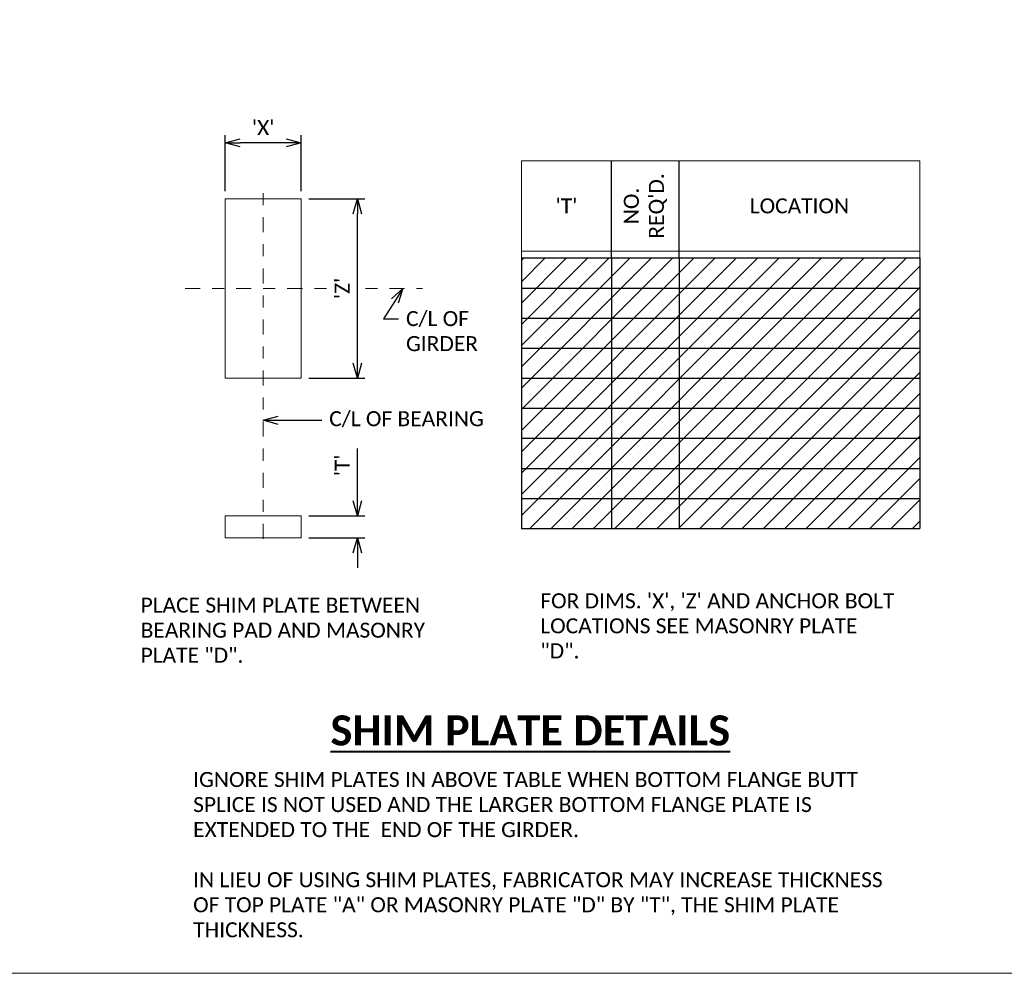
# Model space of a CAD drawing. Extents: x -10 to 131, y -10 to 22.
# Tile 2 of 11: x -0.02 to 8.17, y -9.53 to -1.6. Entities that reach past the tile are written whole.
import ezdxf
from ezdxf import colors
from ezdxf.entities.mleader import LeaderData, LeaderLine
from ezdxf.math import Vec2, Vec3

# ---------------------------------------------------------------- set-up
doc = ezdxf.new("R2010")
doc.units = 0
doc.header["$MEASUREMENT"] = 0
doc.linetypes.add('Wisdot4', pattern=[0.28125, 0.125, -0.0625, 0.03125, -0.0625])
for name, color, linetype, lineweight in [('B_ANNO', 7, 'Continuous', 18), ('B_ANNO_DIM', 7, 'Continuous', 18), ('B_ANNO_TEXT', 7, 'Continuous', 18), ('B_ANNO_TEXT_TITLE', 7, 'Continuous', 40), ('B_BRG', 7, 'Continuous', 18), ('B_CNTR_BRG', 1, 'Wisdot4', 18), ('B_CNTR_GIRD', 2, 'Wisdot4', 18)]:
    doc.layers.add(name, color=color, linetype=linetype, lineweight=lineweight)
doc.layers.add('B_ANNO_DESIGN_NOTES', color=1, linetype='Continuous', lineweight=18, true_color=0xff0000)
doc.layers.add('B_ANNO_NOPLOT', color=47, linetype='Continuous', lineweight=18, plot=False)
doc.styles.add('Annotative', font='calibri.ttf', dxfattribs={"height": 0.0625})
doc.styles.get("Standard").update_dxf_attribs({"font": 'calibri.ttf'})
doc.styles.add('Title', font='calibrib.ttf', dxfattribs={"height": 0.125})
doc.dimstyles.new('Annotative', dxfattribs={"dimscale": 0, "dimtxt": 0.0625, "dimasz": 0.0625, "dimexe": 0.03125, "dimexo": 0.03125, "dimgap": 0.03125, "dimtad": 1, "dimdec": 3, "dimzin": 3, "dimdsep": 46, "dimlunit": 4, "dimtxsty": 'Standard', "dimblk": 'OPEN30', "dimcen": 0.03125, "dimaunit": 1, "dimadec": 0, "dimazin": 3, "dimtfac": 0.75, "dimtdec": 3, "dimtofl": 0, "dimtmove": 0, "dimatfit": 3, "dimldrblk": 'OPEN30', "dimfxl": 1, "dimtfill": 1, "dimfrac": 1, "dimtolj": 1, "dimtzin": 0, "dimarcsym": 0})

# ---------------------------------------------------------------- blocks, each defined once
blk = doc.blocks.new('*U98')
at = {"layer": 'B_ANNO_NOPLOT', "flags": 128}
blk.add_lwpolyline([(0, 0), (0, 20.9997), (26.9935, 20.9997), (26.9935, 19.9043), (31.4995, 19.9043), (31.4995, 3.3749), (26.3805, 3.3749), (26.3805, 0)], close=True, dxfattribs=at)
blk = doc.blocks.new('_Open30')
at = {"color": 0, "linetype": 'ByBlock', "lineweight": -2}
for p, q in [((-1, 0.268), (0, 0)), ((0, 0), (-1, -0.268)), ((0, 0), (-1, 0))]:
    blk.add_line(p, q, dxfattribs=at)
blk = doc.blocks.new('*D249')
at = {"layer": 'B_ANNO_DIM', "color": 0, "lineweight": -2, "transparency": 16777216}
for p, q in [((13.1018, 3.9297), (13.1018, 4.3666)), ((12.6979, 3.8047), (13.1643, 3.8047)), ((12.6979, 3.6227), (13.1643, 3.6227)), ((13.1018, 3.4977), (13.1018, 3.3727))]:
    blk.add_line(p, q, dxfattribs=at)
at = {"layer": 'Defpoints', "color": 0, "transparency": 16777216}
for p in [(12.6354, 3.8047), (12.6354, 3.6227), (13.1018, 3.6227)]:
    blk.add_point(p, dxfattribs=at)
at = {"layer": 'B_ANNO_DIM', "color": 0, "lineweight": -2, "transparency": 16777216, "xscale": 0.124998, "yscale": 0.124998, "zscale": 0.124998}
for p, rotation in [((13.1018, 3.8047), 270), ((13.1018, 3.6227), 90)]:
    blk.add_blockref('_Open30', p, dxfattribs=dict(at, rotation=rotation))
at = {"layer": 'B_ANNO_DIM', "color": 0, "transparency": 16777216, "insert": (12.9765, 4.226), "char_height": 0.125, "attachment_point": 5, "rotation": 90, "bg_fill": 3, "box_fill_scale": 1.25, "bg_fill_color": 256, "bg_fill_true_color": 13158600, "bg_fill_transparency": 0}
blk.add_mtext("\\A1;'T'", dxfattribs=at)
blk = doc.blocks.new('*D250')
at = {"layer": 'B_ANNO_DIM', "color": 0, "lineweight": -2, "transparency": 16777216}
for p, q in [((12.6979, 6.4437), (13.1643, 6.4437)), ((13.1018, 5.0767), (13.1018, 6.3187)), ((12.6979, 4.9517), (13.1643, 4.9517))]:
    blk.add_line(p, q, dxfattribs=at)
at = {"layer": 'Defpoints', "color": 0, "transparency": 16777216}
for p in [(12.6354, 6.4437), (13.1018, 6.4437), (12.6354, 4.9517)]:
    blk.add_point(p, dxfattribs=at)
at = {"layer": 'B_ANNO_DIM', "color": 0, "lineweight": -2, "transparency": 16777216, "xscale": 0.124998, "yscale": 0.124998, "zscale": 0.124998}
for p, rotation in [((13.1018, 6.4437), 90), ((13.1018, 4.9517), 270)]:
    blk.add_blockref('_Open30', p, dxfattribs=dict(at, rotation=rotation))
at = {"layer": 'B_ANNO_DIM', "color": 0, "transparency": 16777216, "insert": (12.9768, 5.6977), "char_height": 0.125, "attachment_point": 5, "rotation": 90, "bg_fill": 3, "box_fill_scale": 1.25, "bg_fill_color": 256, "bg_fill_true_color": 13158600, "bg_fill_transparency": 0}
blk.add_mtext("\\A1;'Z'", dxfattribs=at)
blk = doc.blocks.new('*D248')
at = {"layer": 'B_ANNO_DIM', "color": 0, "lineweight": -2, "transparency": 16777216}
for p, q in [((12.0024, 6.5062), (12.0024, 6.9725)), ((12.6354, 6.5062), (12.6354, 6.9725)), ((12.5104, 6.91), (12.1274, 6.91))]:
    blk.add_line(p, q, dxfattribs=at)
at = {"layer": 'Defpoints', "color": 0, "transparency": 16777216}
for p in [(12.0024, 6.91), (12.0024, 6.4437), (12.6354, 6.4437)]:
    blk.add_point(p, dxfattribs=at)
at = {"layer": 'B_ANNO_DIM', "color": 0, "lineweight": -2, "transparency": 16777216, "xscale": 0.124998, "yscale": 0.124998, "zscale": 0.124998, "rotation": 180}
blk.add_blockref('_Open30', (12.0024, 6.91), dxfattribs=at)
at = {"layer": 'B_ANNO_DIM', "color": 0, "lineweight": -2, "transparency": 16777216, "xscale": 0.124998, "yscale": 0.124998, "zscale": 0.124998}
blk.add_blockref('_Open30', (12.6354, 6.91), dxfattribs=at)
at = {"layer": 'B_ANNO_DIM', "color": 0, "transparency": 16777216, "insert": (12.3189, 7.0353), "char_height": 0.125, "attachment_point": 5, "bg_fill": 3, "box_fill_scale": 1.25, "bg_fill_color": 256, "bg_fill_true_color": 13158600, "bg_fill_transparency": 0}
blk.add_mtext("\\A1;'X'", dxfattribs=at)
blk = doc.blocks.new('*T247')
at = {"layer": 'B_ANNO', "color": 0, "linetype": 'ByBlock', "lineweight": -2, "transparency": 16777216}
for p, q in [((0, 0), (3.3125, 0)), ((0, 0), (0, -2.25)), ((0.75, 0), (0.75, -2.25)), ((1.3125, 0), (1.3125, -2.25)), ((3.3125, 0), (3.3125, -2.25)), ((0, -0.25), (3.3125, -0.25)), ((0, -0.5), (3.3125, -0.5)), ((0, -0.75), (3.3125, -0.75)), ((0, -1), (3.3125, -1)), ((0, -1.25), (3.3125, -1.25)), ((0, -1.5), (3.3125, -1.5)), ((0, -1.75), (3.3125, -1.75)), ((0, -2), (3.3125, -2)), ((0, -2.25), (3.3125, -2.25))]:
    blk.add_line(p, q, dxfattribs=at)
blk = doc.blocks.new('*U246')
at = {"layer": 'B_ANNO_DESIGN_NOTES'}
h = blk.add_hatch(dxfattribs=at)
h.set_pattern_fill('ANSI31', color=256)
h.set_pattern_definition([(45, (16.12236, 4.8258), (-0.088388, 0.088388), [])])
h.paths.add_polyline_path([(17.7786, 3.7008), (14.4661, 3.7008), (14.4661, 5.9508), (17.7786, 5.9508)])
for p, q in [((15.2161, 5.9508, 0.8422), (15.2161, 6.7588, 0.8422)), ((15.7786, 5.9508, 0.8422), (15.7786, 6.7588, 0.8422))]:
    blk.add_line(p, q)
at = {"layer": 'B_ANNO'}
blk.add_line((14.4661, 6.0088, 0.8422), (17.7786, 6.0088, 0.8422), dxfattribs=at)
at = {"layer": 'B_ANNO', "elevation": 0.8422}
blk.add_lwpolyline([(17.7786, 6.7588), (14.4661, 6.7588), (14.4661, 3.7008), (17.7786, 3.7008)], close=True, dxfattribs=at)
at = {"layer": 'B_ANNO_DESIGN_NOTES', "elevation": 0.8422}
blk.add_lwpolyline([(17.7786, 3.7008), (14.4661, 3.7008), (14.4661, 5.9508), (17.7786, 5.9508)], close=True, dxfattribs=at)
at = {"layer": 'B_BRG', "elevation": 0.8422}
for points in [[(12.0024, 6.4437), (12.0024, 4.9517), (12.6354, 4.9517), (12.6354, 6.4437)], [(12.6354, 3.6227), (12.0024, 3.6227), (12.0024, 3.8047), (12.6354, 3.8047)]]:
    blk.add_lwpolyline(points, close=True, dxfattribs=at)
at = {"layer": 'B_CNTR_BRG'}
blk.add_line((12.3189, 3.6147, 0.8422), (12.3189, 6.5087, 0.8422), dxfattribs=at)
at = {"layer": 'B_CNTR_GIRD'}
blk.add_line((11.6694, 5.6977, 0.8422), (13.6444, 5.6977, 0.8422), dxfattribs=at)
blk.add_blockref('*T247', (14.4661, 5.9508, 0.8422))
at = {"layer": 'B_ANNO_TEXT', "insert": (15.4974, 6.3838, 0.8422), "char_height": 0.125, "width": 0.75, "attachment_point": 5, "rotation": 90, "style": 'Annotative'}
blk.add_mtext("NO. REQ'D.", dxfattribs=at)
at = {"layer": 'B_ANNO_TEXT', "style": 'Annotative'}
for s, insert, char_height, width, attachment_point in [("'T'", (14.8411, 6.3838, 0.8422), 0.125, 0.75, 5), ('LOCATION', (16.7786, 6.3838, 0.8422), 0.125, 2, 5), ('PLACE SHIM PLATE BETWEEN BEARING PAD AND MASONRY PLATE "D".', (11.2995, 3.1254, 0.8422), 0.124998, 2.639341, 1), ('FOR DIMS. \'X\', \'Z\' AND ANCHOR BOLT LOCATIONS SEE MASONRY PLATE "D".', (14.6236, 3.1616, 0.8422), 0.124998, 2.977298, 1), ('IGNORE SHIM PLATES IN ABOVE TABLE WHEN BOTTOM FLANGE BUTT SPLICE IS NOT USED AND THE LARGER BOTTOM FLANGE PLATE IS EXTENDED TO THE  END OF THE GIRDER.\\P\\PIN LIEU OF USING SHIM PLATES, FABRICATOR MAY INCREASE THICKNESS OF TOP PLATE "A" OR MASONRY PLATE "D" BY "T", THE SHIM PLATE THICKNESS.', (11.7364, 1.6747, 0.8422), 0.124998, 5.811537, 1)]:
    blk.add_mtext(s, dxfattribs=dict(at, insert=insert, char_height=char_height, width=width, attachment_point=attachment_point))
at = {"layer": 'B_ANNO_TEXT_TITLE', "insert": (12.8784, 1.893, 0.8422), "char_height": 0.249996, "attachment_point": 7, "line_spacing_factor": 0.8, "style": 'Title'}
blk.add_mtext('{\\LSHIM PLATE DETAILS}', dxfattribs=at)
at = {"layer": 'B_ANNO_DIM'}
ml = blk.add_multileader_mtext('Standard', dxfattribs=at)
ml.set_content('C/L OF\\PGIRDER', color=256)
ml.set_leader_properties()
ml.set_arrow_properties(name='OPEN30')
ml.build(insert=Vec2(0, 0))
ml.multileader.update_dxf_attribs({"dogleg_length": 0.0625, "arrow_head_size": 0.125, "scale": 1.999968})
ctx = ml.context
ctx.base_point, ctx.scale, ctx.char_height, ctx.arrow_head_size, ctx.landing_gap_size, ctx.plane_origin = Vec3(13.4442, 5.4458, 0.8422), 1.999968, 0.125, 0.125, 0.0625, Vec3(13.4834, 5.7023, 0.8422)
notes = []
notes.append((ctx, [(1, (1, 1, 0), (13.3192, 5.4458, 0.8422), (1, 0), 0.125, [(0, [(13.4806, 5.6977, 0.8422)], 0, [])])]))
ctx.mtext.insert, ctx.mtext.flow_direction = Vec3(13.5067, 5.5092, 0.8422), 5
ml = blk.add_multileader_mtext('Standard', dxfattribs=at)
ml.set_content('C/L OF BEARING', color=256)
ml.set_leader_properties()
ml.set_arrow_properties(name='OPEN30')
ml.build(insert=Vec2(0, 0))
ml.multileader.update_dxf_attribs({"dogleg_length": 0.0625, "arrow_head_size": 0.125, "scale": 1.999968})
ctx = ml.context
ctx.base_point, ctx.scale, ctx.char_height, ctx.arrow_head_size, ctx.landing_gap_size, ctx.plane_origin = Vec3(12.8054, 4.6005, 0.8422), 1.999968, 0.124998, 0.125, 0.0625, Vec3(12.3134, 4.6005, 0.8422)
notes.append((ctx, [(0, (1, 1, 0), (12.6804, 4.6005, 0.8422), (1, 0), 0.125, [(0, [(12.3189, 4.6005, 0.8422)], 0, [])])]))
ctx.mtext.insert, ctx.mtext.flow_direction = Vec3(12.8679, 4.6765, 0.8422), 5
for ctx, leaders in notes:
    for number, flags, end, landing, length, lines in leaders:
        leader = LeaderData()
        leader.index, (leader.has_last_leader_line, leader.has_dogleg_vector, leader.attachment_direction) = number, flags
        leader.last_leader_point, leader.dogleg_vector, leader.dogleg_length = Vec3(end), Vec3(landing), length
        for number, points, colour, breaks in lines:
            line = LeaderLine()
            line.index, line.vertices, line.color, line.breaks = number, Vec3.list(points), colors.encode_raw_color(colour), breaks
            leader.lines.append(line)
        ctx.leaders.append(leader)
for base, p1, p2, text, picture, middle in [((13.1018, 6.4437, 0.8422), (12.6354, 4.9517, 0.8422), (12.6354, 6.4437, 0.8422), "'Z'", '*D250', (13.1018, 5.6977, 0.8422)), ((13.1018, 3.6227, 0.8422), (12.6354, 3.8047, 0.8422), (12.6354, 3.6227, 0.8422), "'T'", '*D249', (13.1018, 4.226, 0.8422))]:
    dim = blk.add_linear_dim(base=base, p1=p1, p2=p2, angle=90, text=text, dimstyle='Annotative', dxfattribs=at)
    dim.commit()
    dim.dimension.update_dxf_attribs({"geometry": picture, "text_midpoint": middle, "dimtype": 160})
dim = blk.add_linear_dim(base=(12.0024, 6.91, 0.8422), p1=(12.6354, 6.4437, 0.8422), p2=(12.0024, 6.4437, 0.8422), text="'X'", dimstyle='Annotative', dxfattribs=at)
dim.commit()
dim.dimension.update_dxf_attribs({"geometry": '*D248', "text_midpoint": (12.3189, 7.0353, 0.8422)})
at = {"layer": 'B_ANNO_NOPLOT', "flags": 128}
blk.add_lwpolyline([(0, 0), (0, 20.9997), (26.9935, 20.9997), (26.9935, 19.9043), (31.4995, 19.9043), (31.4995, 3.3749), (26.3805, 3.3749), (26.3805, 0)], close=True, dxfattribs=at)

msp = doc.modelspace()

# ---------------------------------------------------------------- block references
msp.add_blockref('*U98', (-10.3094, -9.5335))

# ---------------------------------------------------------------- next in the draw order: block references
msp.add_blockref('*U246', (-10.3094, -9.5335))

doc.saveas('drawing.dxf')
